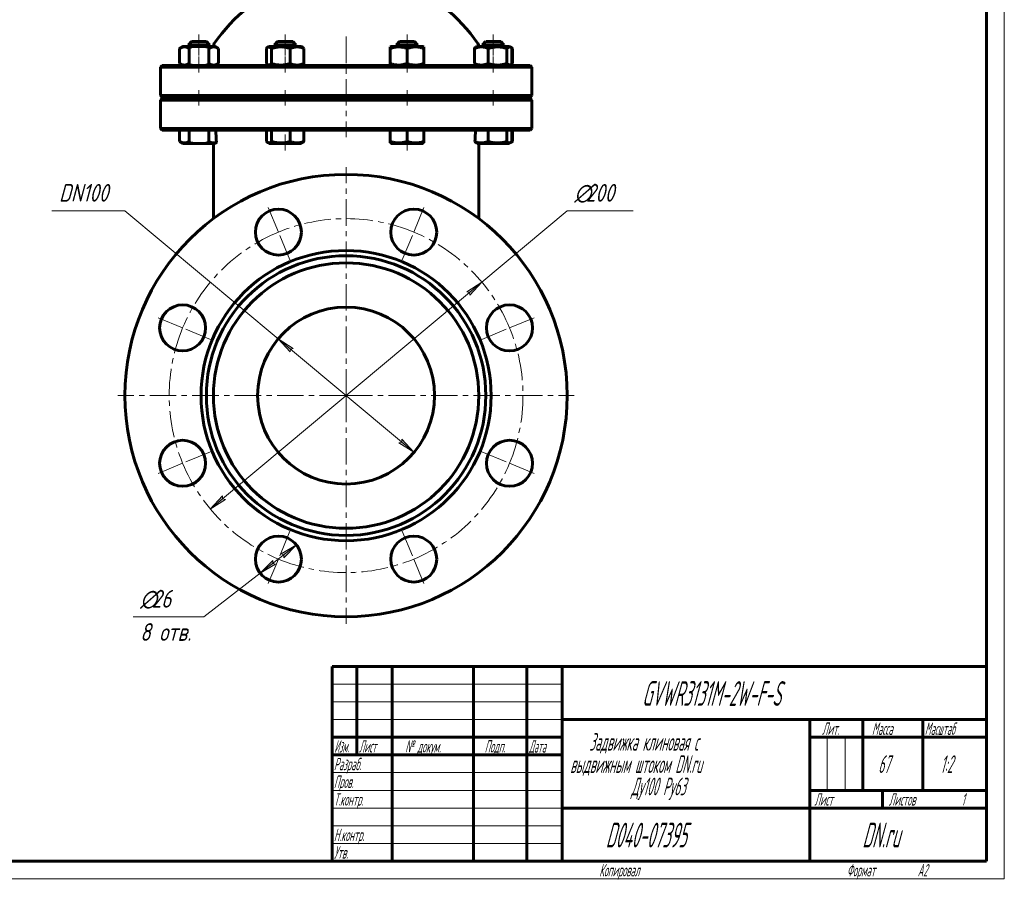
# Model space of a CAD drawing. Header units: millimetres. Extents: x 0 to 594, y 0 to 420.
# Tile 7 of 8: x 316 to 594, y 0 to 243. Entities that reach past the tile are written whole.
import ezdxf

# ---------------------------------------------------------------- set-up
doc = ezdxf.new("R2010")
doc.units = ezdxf.units.MM
for name, pattern in [('K5LT-1', [0]), ('K5LT_AXLED', [12, 7.5, -1.5, 1.5, -1.5]), ('K5LT_BASIC', [0]), ('K5LT_THIN', [0])]:
    doc.linetypes.add(name, pattern=pattern)
doc.layers.add('Системный слой', color=7, linetype='Continuous')
doc.layers.add('Системный слой (1)', color=251, linetype='Continuous', true_color=0x6c6c6c)
doc.styles.add('KDIMTEXTSTYLE', font='GOST_AU.SHX', dxfattribs={"width": 0.96, "oblique": 15, "height": 5})
doc.styles.add('KTEXTSTYLE', font='GOST_AU.SHX', dxfattribs={"width": 0.56, "height": 5})
doc.dimstyles.new('KDIMSTYLE (0.50)', dxfattribs={"dimtxt": 5, "dimasz": 1, "dimexe": 2, "dimexo": 0, "dimgap": 1, "dimtad": 1, "dimlfac": 2, "dimtxsty": 'KDIMTEXTSTYLE', "dimsah": 1, "dimcen": 0, "dimdle": 1, "dimadec": 0, "dimazin": 0, "dimtfac": 0.667, "dimtmove": 0, "dimatfit": 3, "dimfxl": 1, "dimtvp": 1, "dimtolj": 1, "dimtzin": 0, "dimarcsym": 0})

# ---------------------------------------------------------------- blocks, each defined once
blk = doc.blocks.new('U37')
at = {"layer": 'Системный слой (1)', "color": 143, "linetype": 'K5LT_BASIC', "lineweight": 60, "true_color": 0x33acca}
for p, q in [((453.41, 230.34), (453.75, 230.04)), ((453.75, 230.04), (454.1, 229.92)), ((454.1, 229.92), (454.45, 230.02)), ((454.45, 230.02), (454.58, 230.1)), ((454.58, 230.1), (454.71, 230.21)), ((454.71, 230.21), (454.83, 230.34))]:
    blk.add_line(p, q, dxfattribs=at)
blk = doc.blocks.new('U38')
at = {"layer": 'Системный слой (1)', "color": 143, "linetype": 'K5LT_BASIC', "lineweight": 60, "true_color": 0x33acca}
for p, q in [((453.63, 234.83), (453.41, 234.62)), ((453.97, 235.03), (453.63, 234.83)), ((454.32, 235.01), (453.97, 235.03)), ((454.45, 234.95), (454.32, 235.01)), ((454.58, 234.86), (454.45, 234.95)), ((454.71, 234.75), (454.58, 234.86)), ((454.83, 234.62), (454.71, 234.75))]:
    blk.add_line(p, q, dxfattribs=at)
blk = doc.blocks.new('U39')
at = {"layer": 'Системный слой (1)', "color": 143, "linetype": 'K5LT_BASIC', "lineweight": 60, "true_color": 0x33acca}
for p, q in [((454.45, 208.02), (454.05, 207.78)), ((455.02, 208.34), (454.45, 208.02))]:
    blk.add_line(p, q, dxfattribs=at)
blk = doc.blocks.new('U40')
at = {"layer": 'Системный слой (1)', "color": 143, "linetype": 'K5LT_BASIC', "lineweight": 60, "true_color": 0x33acca}
for p, q in [((454.63, 208.14), (454.76, 208.21)), ((454.76, 208.21), (454.89, 208.27)), ((454.89, 208.27), (455.02, 208.34))]:
    blk.add_line(p, q, dxfattribs=at)
blk = doc.blocks.new('U43')
at = {"layer": 'Системный слой (1)', "color": 143, "linetype": 'K5LT_BASIC', "lineweight": 60, "true_color": 0x33acca}
for p, q in [((446.53, 235.66), (447.41, 235.66)), ((447.41, 235.66), (452.53, 235.66))]:
    blk.add_line(p, q, dxfattribs=at)
blk = doc.blocks.new('U44')
at = {"layer": 'Системный слой (1)', "color": 143, "linetype": 'K5LT_BASIC', "lineweight": 60, "true_color": 0x33acca}
for p, q in [((453.41, 208.34), (453.75, 208.04)), ((453.75, 208.04), (454.1, 207.92)), ((454.1, 207.92), (454.45, 208.02)), ((454.45, 208.02), (454.58, 208.1)), ((454.58, 208.1), (454.71, 208.21)), ((454.71, 208.21), (454.83, 208.34))]:
    blk.add_line(p, q, dxfattribs=at)
blk = doc.blocks.new('U45')
at = {"layer": 'Системный слой (1)', "color": 143, "linetype": 'K5LT_BASIC', "lineweight": 60, "true_color": 0x33acca}
for p, q in [((447.41, 236.53), (448.03, 236.53)), ((448.03, 236.53), (451.66, 236.53))]:
    blk.add_line(p, q, dxfattribs=at)
blk = doc.blocks.new('U46')
at = {"layer": 'Системный слой (1)', "color": 143, "linetype": 'K5LT_BASIC', "lineweight": 60, "true_color": 0x33acca}
for p, q in [((454.63, 230.14), (454.76, 230.21)), ((454.76, 230.21), (454.89, 230.27)), ((454.89, 230.27), (455.02, 230.34))]:
    blk.add_line(p, q, dxfattribs=at)
blk = doc.blocks.new('U47')
at = {"layer": 'Системный слой (1)', "color": 143, "linetype": 'K5LT_BASIC', "lineweight": 60, "true_color": 0x33acca}
for p, q in [((454.45, 234.95), (454.05, 235.18)), ((455.02, 234.62), (454.45, 234.95))]:
    blk.add_line(p, q, dxfattribs=at)
blk = doc.blocks.new('U48')
at = {"layer": 'Системный слой (1)', "color": 143, "linetype": 'K5LT_BASIC', "lineweight": 60, "true_color": 0x33acca}
for p, q in [((454.05, 229.78), (454.45, 230.02)), ((454.45, 230.02), (455.02, 230.34))]:
    blk.add_line(p, q, dxfattribs=at)
blk = doc.blocks.new('U49')
at = {"layer": 'Системный слой (1)', "color": 143, "linetype": 'K5LT_BASIC', "lineweight": 60, "true_color": 0x33acca}
for p, q in [((454.76, 234.76), (454.63, 234.82)), ((454.89, 234.69), (454.76, 234.76)), ((455.02, 234.62), (454.89, 234.69))]:
    blk.add_line(p, q, dxfattribs=at)
blk = doc.blocks.new('U50')
at = {"layer": 'Системный слой (1)', "color": 143, "linetype": 'K5LT_BASIC', "lineweight": 60, "true_color": 0x33acca}
for p, q in [((420.67, 207.78), (425.18, 207.78)), ((425.18, 207.78), (429.69, 207.78))]:
    blk.add_line(p, q, dxfattribs=at)
blk = doc.blocks.new('U51')
at = {"layer": 'Системный слой (1)', "color": 143, "linetype": 'K5LT_BASIC', "lineweight": 60, "true_color": 0x33acca}
for p, q in [((385.44, 230.34), (385.57, 230.21)), ((385.57, 230.21), (385.69, 230.1)), ((385.69, 230.1), (385.82, 230.02)), ((385.82, 230.02), (385.95, 229.96)), ((385.95, 229.96), (386.3, 229.94)), ((386.3, 229.94), (386.64, 230.13)), ((386.64, 230.13), (386.86, 230.34))]:
    blk.add_line(p, q, dxfattribs=at)
blk = doc.blocks.new('U52')
at = {"layer": 'Системный слой (1)', "color": 143, "linetype": 'K5LT_BASIC', "lineweight": 60, "true_color": 0x33acca}
for p, q in [((385.57, 234.75), (385.44, 234.62)), ((385.69, 234.86), (385.57, 234.75)), ((385.82, 234.95), (385.69, 234.86)), ((386.17, 235.04), (385.82, 234.95)), ((386.52, 234.92), (386.17, 235.04)), ((386.86, 234.62), (386.52, 234.92))]:
    blk.add_line(p, q, dxfattribs=at)
blk = doc.blocks.new('U53')
at = {"layer": 'Системный слой (1)', "color": 143, "linetype": 'K5LT_BASIC', "lineweight": 60, "true_color": 0x33acca}
for p, q in [((385.44, 208.34), (385.57, 208.21)), ((385.57, 208.21), (385.69, 208.1)), ((385.69, 208.1), (385.82, 208.02)), ((385.82, 208.02), (385.95, 207.96)), ((385.95, 207.96), (386.3, 207.94)), ((386.3, 207.94), (386.64, 208.13)), ((386.64, 208.13), (386.86, 208.34))]:
    blk.add_line(p, q, dxfattribs=at)
blk = doc.blocks.new('U54')
at = {"layer": 'Системный слой (1)', "color": 143, "linetype": 'K5LT_BASIC', "lineweight": 60, "true_color": 0x33acca}
for p, q in [((386.23, 207.78), (387.55, 207.78)), ((387.55, 207.78), (395.25, 207.78))]:
    blk.add_line(p, q, dxfattribs=at)
blk = doc.blocks.new('U55')
at = {"layer": 'Системный слой (1)', "color": 143, "linetype": 'K5LT_BASIC', "lineweight": 60, "true_color": 0x33acca}
for start, end in [(109.917, 145.8521), (34.1479, 70.083)]:
    blk.add_arc((407.96, 210.72), 45, start, end, dxfattribs=at)
blk = doc.blocks.new('U57')
at = {"layer": 'Системный слой (1)', "color": 30, "linetype": 'K5LT_AXLED', "lineweight": 18, "true_color": 0xff8000}
for q in [(407.96, 201.03), (343.46, 136.53), (472.46, 136.53), (407.96, 72.03)]:
    blk.add_line((407.96, 136.53), q, dxfattribs=at)
blk = doc.blocks.new('U59')
at = {"layer": 'Системный слой (1)', "color": 30, "linetype": 'K5LT_AXLED', "lineweight": 18, "true_color": 0xff8000}
for p, q in [((388.82, 182.73), (385.57, 190.58)), ((427.09, 182.73), (430.35, 190.58)), ((392.08, 174.87), (388.82, 182.73)), ((423.84, 174.87), (427.09, 182.73)), ((361.76, 155.67), (353.91, 158.92)), ((454.15, 155.67), (462.01, 158.92)), ((369.62, 152.41), (361.76, 155.67)), ((446.3, 152.41), (454.15, 155.67)), ((369.62, 120.65), (361.76, 117.4)), ((446.3, 120.65), (454.15, 117.4)), ((361.76, 117.4), (353.91, 114.14)), ((454.15, 117.4), (462.01, 114.14)), ((392.08, 98.19), (388.82, 90.34)), ((423.84, 98.19), (427.09, 90.34)), ((388.82, 90.34), (385.57, 82.48)), ((427.09, 90.34), (430.35, 82.48))]:
    blk.add_line(p, q, dxfattribs=at)
for start, end in [(67.5, 112.5), (112.5, 157.5), (22.5, 67.5), (157.5, 202.5), (337.5, 22.5), (202.5, 247.5), (292.5, 337.5), (247.5, 292.5)]:
    blk.add_arc((407.96, 136.53), 50, start, end, dxfattribs=at)
blk = doc.blocks.new('D9')
at = {"layer": 'Системный слой (1)'}
for points in [[(442.92, 164.87), (446.33, 168.58), (442.08, 165.88), (442.88, 165.7)], [(369.58, 104.48), (373.84, 107.18), (373.04, 107.37), (373, 108.19)]]:
    blk.add_hatch(color=7, dxfattribs=at).paths.add_polyline_path(points)
at = {"layer": 'Системный слой (1)', "color": 7, "linetype": 'K5LT_THIN', "lineweight": 18, "true_color": 0xffffff}
for p, q in [((446.33, 168.58), (470.46, 188.73)), ((369.58, 104.48), (446.33, 168.58)), ((442.08, 165.88), (446.33, 168.58)), ((446.33, 168.58), (442.92, 164.87)), ((442.88, 165.7), (442.08, 165.88)), ((442.92, 164.87), (442.88, 165.7)), ((369.58, 104.48), (373, 108.19)), ((373.84, 107.18), (369.58, 104.48)), ((373, 108.19), (373.04, 107.37)), ((373.04, 107.37), (373.84, 107.18))]:
    blk.add_line(p, q, dxfattribs=at)
blk.add_wipeout([(472.46, 189.73), (472.46, 197.11), (486.52, 197.11), (486.52, 189.73)]).dxf.layer = 'Системный слой (1)'
blk.add_line((470.46, 188.73), (489.11, 188.73), dxfattribs=at)
at = {"layer": 'Системный слой (1)', "color": 7, "char_height": 5, "attachment_point": 1, "style": 'KTEXTSTYLE'}
for s, insert in [('\\H5.0;\\W1.000;\\Q15;\\Q15;\\W0.960;∅', (472.46, 196.32)), ('\\H5.0;\\W1.000;\\Q15;\\Q15;\\W0.960;200', (475.77, 196.32))]:
    blk.add_mtext(s, dxfattribs=dict(at, insert=insert))
blk = doc.blocks.new('KDIMARROW_01')
at = {"layer": 'Системный слой'}
blk.add_hatch(color=0, dxfattribs=at).paths.add_polyline_path([(-5, -0.66), (0, 0), (-5, 0.66), (-4.5, 0)])
at = {"layer": 'Системный слой', "color": 0, "linetype": 'K5LT_THIN', "lineweight": 18}
for p, q in [((-4.5, 0), (-5, 0.66)), ((-5, 0.66), (0, 0)), ((0, 0), (-5, -0.66)), ((-5, -0.66), (-4.5, 0))]:
    blk.add_line(p, q, dxfattribs=at)
at = {"layer": 'Системный слой (1)', "color": 0, "linetype": 'K5LT_THIN', "lineweight": 18}
blk.add_line((193.61, 136.53), (193.11, 136.53), dxfattribs=at)
blk = doc.blocks.new('D10')
at = {"layer": 'Системный слой (1)'}
for points in [[(390.41, 90.74), (393.96, 94.32), (389.61, 91.78), (390.41, 91.56)], [(383.69, 86.36), (388.04, 88.9), (387.24, 89.11), (387.24, 89.94)]]:
    blk.add_hatch(color=7, dxfattribs=at).paths.add_polyline_path(points)
at = {"layer": 'Системный слой (1)', "color": 7, "linetype": 'K5LT_THIN', "lineweight": 18, "true_color": 0xffffff}
for p, q in [((393.96, 94.32), (383.69, 86.36)), ((389.61, 91.78), (393.96, 94.32)), ((393.96, 94.32), (390.41, 90.74)), ((383.69, 86.36), (387.24, 89.94)), ((387.24, 89.94), (387.24, 89.11)), ((387.24, 89.11), (388.04, 88.9)), ((390.41, 91.56), (389.61, 91.78)), ((390.41, 90.74), (390.41, 91.56)), ((383.69, 86.36), (367.77, 74.03)), ((388.04, 88.9), (383.69, 86.36))]:
    blk.add_line(p, q, dxfattribs=at)
blk.add_wipeout([(349.76, 65.65), (349.76, 82.41), (365.13, 82.41), (365.13, 65.65)]).dxf.layer = 'Системный слой (1)'
blk.add_line((367.77, 74.03), (347.76, 74.03), dxfattribs=at)
at = {"layer": 'Системный слой (1)', "color": 7, "char_height": 5, "attachment_point": 1, "style": 'KTEXTSTYLE'}
for s, insert in [('\\H5.0;\\W1.000;\\Q15;\\Q15;\\W0.960;∅', (349.76, 81.62)), ('\\H5.0;\\W1.000;\\Q15;\\Q15;\\W0.960;26', (353.07, 81.62)), ('\\H5.0;\\W1.000;\\Q15;\\Q15;\\W0.960;8 отв.', (349.76, 72.24))]:
    blk.add_mtext(s, dxfattribs=dict(at, insert=insert))
blk = doc.blocks.new('D11')
at = {"layer": 'Системный слой (1)'}
for points in [[(393.03, 149.86), (388.77, 152.56), (392.19, 148.85), (392.22, 149.67)], [(427.15, 120.51), (423.73, 124.22), (423.69, 123.39), (422.89, 123.21)]]:
    blk.add_hatch(color=7, dxfattribs=at).paths.add_polyline_path(points)
at = {"layer": 'Системный слой (1)', "color": 7, "linetype": 'K5LT_THIN', "lineweight": 18, "true_color": 0xffffff}
for p, q in [((388.77, 152.56), (345.46, 188.73)), ((388.77, 152.56), (393.03, 149.86)), ((392.19, 148.85), (388.77, 152.56)), ((427.15, 120.51), (388.77, 152.56)), ((392.22, 149.67), (392.19, 148.85)), ((393.03, 149.86), (392.22, 149.67)), ((422.89, 123.21), (423.69, 123.39)), ((427.15, 120.51), (422.89, 123.21)), ((423.69, 123.39), (423.73, 124.22)), ((423.73, 124.22), (427.15, 120.51))]:
    blk.add_line(p, q, dxfattribs=at)
blk.add_wipeout([(326.82, 189.73), (326.82, 197.11), (342.79, 197.11), (342.79, 189.73)]).dxf.layer = 'Системный слой (1)'
blk.add_line((345.46, 188.73), (324.82, 188.73), dxfattribs=at)
at = {"layer": 'Системный слой (1)', "color": 7, "insert": (326.82, 196.32), "char_height": 5, "attachment_point": 1, "style": 'KTEXTSTYLE'}
blk.add_mtext('\\H5.0;\\W1.000;\\Q15;\\Q15;\\W0.960;DN100', dxfattribs=at)
blk = doc.blocks.new('U60')
at = {"color": 7, "linetype": 'K5LT_THIN', "lineweight": 18, "true_color": 0xffffff}
for p, q in [((594, 420), (594, 0)), ((404, 55), (469, 55)), ((404, 50), (469, 50)), ((404, 45), (469, 45)), ((543.96, 25), (543.96, 40)), ((548.98, 25), (548.98, 40)), ((404, 30), (469, 30)), ((404, 25), (469, 25)), ((404, 20), (469, 20)), ((404, 15), (469, 15)), ((404, 10), (469, 10)), ((594, 0), (0, 0))]:
    blk.add_line(p, q, dxfattribs=at)
at = {"color": 143, "linetype": 'K5LT_BASIC', "lineweight": 60, "true_color": 0x33acca}
for p, q in [((589, 415), (589, 5)), ((404, 60), (589, 60)), ((404, 5), (404, 60)), ((411, 35), (411, 60)), ((421, 5), (421, 60)), ((444, 5), (444, 60)), ((459, 5), (459, 60)), ((469, 5), (469, 60)), ((469, 45), (589, 45)), ((539, 5), (539, 45)), ((554, 25), (554, 45)), ((571, 25), (571, 45)), ((404, 40), (469, 40)), ((539, 40), (554, 40)), ((554, 40), (589, 40)), ((404, 35), (469, 35)), ((539, 25), (589, 25)), ((559.57, 20), (559.57, 25)), ((469, 20), (539, 20)), ((539, 20), (589, 20)), ((589, 5), (20, 5))]:
    blk.add_line(p, q, dxfattribs=at)
at = {"color": 7, "attachment_point": 1, "style": 'KTEXTSTYLE'}
for s, insert, char_height in [('\\H5.0;\\W1.000;\\Q15;\\Q15;\\W0.560;\\H7.00;GVWR3131M-2W-F-S', (491.61, 55.86), 7), ('\\H5.0;\\W1.000;\\Q15;\\Q15;\\W0.540;\\H3.50;Масштаб', (571.52, 44.18), 3.5), ('\\H5.0;\\W1.000;\\Q15;\\Q15;\\W0.560;\\H3.50;Лит.', (542.47, 44.18), 3.5), ('\\H5.0;\\W1.000;\\Q15;\\Q15;\\W0.560;\\H3.50;Масса', (556.58, 44.18), 3.5), ('\\H5.0;\\W1.000;\\Q15;\\Q15;\\W0.458;\\H3.50;Изм.', (404.62, 39.18), 3.5), ('\\H5.0;\\W1.000;\\Q15;\\Q15;\\W0.467;\\H3.50;Лист', (411.61, 39.18), 3.5), ('\\H5.0;\\W1.000;\\Q15;\\Q15;\\W0.560;\\H3.50;№ докум.', (424.63, 39.18), 3.5), ('\\H5.0;\\W1.000;\\Q15;\\Q15;\\W0.560;\\H3.50;Подп.', (447.1, 39.18), 3.5), ('\\H5.0;\\W1.000;\\Q15;\\Q15;\\W0.467;\\H3.50;Дата', (459.61, 39.18), 3.5), ('\\H5.0;\\W1.000;\\Q15;\\Q15;\\W0.560;Задвижка клиновая с', (476.7, 41.21), 5), ('\\H5.0;\\W1.000;\\Q15;\\Q15;\\W0.560;\\H3.50;Разраб.', (404.5, 34.18), 3.5), ('\\H5.0;\\W1.000;\\Q15;\\Q15;\\W0.560;выдвижным штоком DN.ru', (471.27, 34.9), 5), ('\\H5.0;\\W1.000;\\Q15;\\Q15;\\W0.560;67', (558.35, 34.9), 5), ('\\H5.0;\\W1.000;\\Q15;\\Q15;\\W0.560;{\\c16737820;1:2}', (575.92, 34.9), 5), ('\\H5.0;\\W1.000;\\Q15;\\Q15;\\W0.560;\\H3.50;Пров.', (404.5, 29.18), 3.5), ('\\H5.0;\\W1.000;\\Q15;\\Q15;\\W0.560;Ду100 Ру63', (488.54, 28.59), 5), ('\\H5.0;\\W1.000;\\Q15;\\Q15;\\W0.560;\\H3.50;Т.контр.', (404.5, 24.18), 3.5), ('\\H5.0;\\W1.000;\\Q15;\\Q15;\\W0.560;\\H3.50;Лист', (540.32, 24.18), 3.5), ('\\H5.0;\\W1.000;\\Q15;\\Q15;\\W0.560;\\H3.50;Листов', (561.36, 24.18), 3.5), ('\\H5.0;\\W1.000;\\Q15;\\Q15;\\W0.560;\\H3.50;1', (581.91, 24.18), 3.5), ('\\H5.0;\\W1.000;\\Q15;\\Q15;\\W0.560;\\H3.50;Н.контр.', (404.5, 14.18), 3.5), ('\\H5.0;\\W1.000;\\Q15;\\Q15;\\W0.560;\\H7.00;D040-07395', (481.33, 15.86), 7), ('\\H5.0;\\W1.000;\\Q15;\\Q15;\\W0.560;\\H7.00;DN.ru', (553.84, 15.86), 7), ('\\H5.0;\\W1.000;\\Q15;\\Q15;\\W0.560;\\H3.50;Утв.', (404.5, 9.18), 3.5), ('\\H5.0;\\W1.000;\\Q15;\\Q15;\\W0.560;\\H3.50;Копировал', (479.5, 4.18), 3.5), ('\\H5.0;\\W1.000;\\Q15;\\Q15;\\W0.560;\\H3.50;Формат', (549.5, 4.18), 3.5), ('\\H5.0;\\W1.000;\\Q15;\\Q15;\\W0.560;\\H3.50;A2', (569.5, 4.18), 3.5)]:
    blk.add_mtext(s, dxfattribs=dict(at, insert=insert, char_height=char_height))

msp = doc.modelspace()

# ---------------------------------------------------------------- linework, layer by layer
at = {"layer": 'Системный слой (1)', "color": 30, "linetype": 'K5LT_AXLED', "lineweight": 18, "true_color": 0xff8000}
for p, q in [((366.384, 232.6204), (366.384, 238.5317)), ((390.7378, 238.5317), (390.7378, 232.6204)), ((407.9586, 237.9776), (407.9586, 209.5317)), ((425.1793, 238.5317), (425.1793, 232.6204)), ((449.5331, 232.6204), (449.5331, 238.5317)), ((366.384, 227.7817), (366.384, 232.3431)), ((390.7378, 232.3431), (390.7378, 227.7817)), ((425.1793, 232.3431), (425.1793, 227.7817)), ((449.5331, 227.7817), (449.5331, 232.3431)), ((366.384, 218.5317), (366.384, 222.7817)), ((390.7378, 222.7817), (390.7378, 218.5317)), ((425.1793, 222.7817), (425.1793, 218.5317)), ((449.5331, 218.5317), (449.5331, 222.7817)), ((390.7378, 210.3431), (390.7378, 205.7817)), ((425.1793, 210.3431), (425.1793, 205.7817))]:
    msp.add_line(p, q, dxfattribs=at)
at = {"layer": 'Системный слой (1)', "color": 143, "linetype": 'K5LT_BASIC', "lineweight": 60, "true_color": 0x33acca}
for p, q in [((360.8991, 234.6204), (361.8715, 235.1817)), ((360.8991, 230.3431), (360.8991, 234.6204)), ((361.4664, 234.9479), (361.8715, 235.1817)), ((361.4664, 234.9479), (361.4664, 234.9479)), ((370.8965, 235.1817), (361.8715, 235.1817)), ((363.384, 235.6567), (364.259, 236.5317)), ((363.384, 235.6567), (369.384, 235.6567)), ((363.384, 235.1817), (363.384, 235.6567)), ((363.6416, 230.3431), (363.6416, 234.6204)), ((364.259, 236.5317), (368.509, 236.5317)), ((369.384, 235.6567), (368.509, 236.5317)), ((369.1264, 230.3431), (369.1264, 234.6204)), ((369.384, 235.1817), (369.384, 235.6567)), ((371.8688, 234.6204), (370.8965, 235.1817)), ((371.8688, 230.3431), (371.8688, 234.6204)), ((385.4399, 230.3431), (385.4399, 234.6204)), ((385.8202, 234.9479), (386.2253, 235.1817)), ((395.2503, 235.1817), (386.2253, 235.1817)), ((386.8594, 230.3431), (386.8594, 234.6204)), ((387.7378, 235.6567), (388.6128, 236.5317)), ((387.7378, 235.6567), (393.7378, 235.6567)), ((387.7378, 235.1817), (387.7378, 235.6567)), ((388.6128, 236.5317), (392.8628, 236.5317)), ((392.1574, 230.3431), (392.1574, 234.6204)), ((393.7378, 235.6567), (392.8628, 236.5317)), ((393.7378, 235.1817), (393.7378, 235.6567)), ((395.6554, 234.9479), (395.2503, 235.1817)), ((396.0357, 230.3431), (396.0357, 234.6204)), ((420.4293, 235.0446), (420.6668, 235.1817)), ((420.4293, 234.6204), (420.4293, 235.0446)), ((420.4293, 230.3431), (420.4293, 234.6204)), ((429.6918, 235.1817), (420.6668, 235.1817)), ((422.1793, 235.6567), (423.0543, 236.5317)), ((422.1793, 235.6567), (428.1793, 235.6567)), ((422.1793, 235.1817), (422.1793, 235.6567)), ((423.0543, 236.5317), (427.3043, 236.5317)), ((425.1793, 230.3431), (425.1793, 234.6204)), ((428.1793, 235.6567), (427.3043, 236.5317)), ((428.1793, 235.1817), (428.1793, 235.6567)), ((429.9293, 235.0446), (429.6918, 235.1817)), ((429.9293, 235.0446), (429.9293, 234.6204)), ((429.9293, 230.3431), (429.9293, 234.6204)), ((444.2352, 230.3431), (444.2352, 234.6204)), ((444.6156, 234.9479), (445.0206, 235.1817)), ((454.0456, 235.1817), (445.0206, 235.1817)), ((446.5331, 235.6567), (447.4081, 236.5317)), ((446.5331, 235.1817), (446.5331, 235.6567)), ((448.1136, 230.3431), (448.1136, 234.6204)), ((452.5331, 235.6567), (451.6581, 236.5317)), ((452.5331, 235.1817), (452.5331, 235.6567)), ((453.4115, 230.3431), (453.4115, 234.6204)), ((454.4507, 234.9479), (454.0456, 235.1817)), ((454.8311, 230.3431), (454.8311, 234.6204)), ((455.018, 230.3431), (455.018, 234.6204)), ((355.9586, 229.7817), (355.4586, 229.2817)), ((355.4586, 229.2817), (460.4586, 229.2817)), ((355.4586, 221.2817), (355.4586, 229.2817)), ((459.9586, 229.7817), (355.9586, 229.7817)), ((361.8715, 229.7817), (360.8991, 230.3431)), ((361.4664, 230.0156), (361.4663, 230.0157)), ((361.8715, 229.7817), (361.4664, 230.0156)), ((370.8965, 229.7817), (371.8688, 230.3431)), ((386.2253, 229.7817), (385.8202, 230.0156)), ((395.2503, 229.7817), (395.6554, 230.0156)), ((420.4293, 229.9189), (420.4293, 230.3431)), ((420.6668, 229.7817), (420.4293, 229.9189)), ((429.6918, 229.7817), (429.9293, 229.9189)), ((429.9293, 230.3431), (429.9293, 229.9189)), ((445.0206, 229.7817), (444.6156, 230.0156)), ((454.0456, 229.7817), (454.4507, 230.0156)), ((459.9586, 229.7817), (460.4586, 229.2817)), ((460.4586, 221.2817), (460.4586, 229.2817)), ((460.4586, 221.2817), (355.4586, 221.2817)), ((355.9586, 220.7817), (355.4586, 221.2817)), ((355.9586, 220.5317), (355.4586, 220.0317)), ((355.4586, 220.0317), (460.4586, 220.0317)), ((355.4586, 212.0317), (355.4586, 220.0317)), ((355.9586, 220.7817), (459.9586, 220.7817)), ((459.9586, 220.5317), (355.9586, 220.5317)), ((363.384, 220.5317), (363.384, 220.7817)), ((369.384, 220.5317), (369.384, 220.7817)), ((370.4586, 220.5317), (370.4586, 220.7817)), ((387.7378, 220.5317), (387.7378, 220.7817)), ((393.7378, 220.5317), (393.7378, 220.7817)), ((422.1793, 220.5317), (422.1793, 220.7817)), ((428.1793, 220.5317), (428.1793, 220.7817)), ((445.4586, 220.5317), (445.4586, 220.7817)), ((446.5331, 220.5317), (446.5331, 220.7817)), ((452.5331, 220.5317), (452.5331, 220.7817)), ((459.9586, 220.7817), (460.4586, 221.2817)), ((459.9586, 220.5317), (460.4586, 220.0317)), ((460.4586, 212.0317), (460.4586, 220.0317)), ((460.4586, 212.0317), (355.4586, 212.0317)), ((355.9586, 211.5317), (355.4586, 212.0317)), ((355.9586, 211.5317), (459.9586, 211.5317)), ((360.8991, 211.5317), (360.8991, 208.3431)), ((363.6416, 211.5317), (363.6416, 208.3431)), ((369.1264, 211.5317), (369.1264, 208.3431)), ((385.4399, 211.5317), (385.4399, 208.3431)), ((386.8594, 211.5317), (386.8594, 208.3431)), ((392.1574, 211.5317), (392.1574, 208.3431)), ((396.0357, 211.5317), (396.0357, 208.3431)), ((420.4293, 211.5317), (420.4293, 208.3431)), ((425.1793, 211.5317), (425.1793, 208.3431)), ((429.9293, 211.5317), (429.9293, 208.3431)), ((448.1136, 211.5317), (448.1136, 208.3431)), ((453.4115, 211.5317), (453.4115, 208.3431)), ((454.8311, 211.5317), (454.8311, 208.3431)), ((455.018, 211.5317), (455.018, 208.3431)), ((459.9586, 211.5317), (460.4586, 212.0317)), ((360.8991, 208.3431), (361.8715, 207.7817)), ((361.4664, 208.0156), (361.8715, 207.7817)), ((361.8715, 207.7817), (370.8965, 207.7817)), ((370.4586, 199.3448), (370.4586, 207.7817)), ((370.9742, 207.8266), (370.8965, 207.7817)), ((385.8202, 208.0156), (386.2253, 207.7817)), ((395.6554, 208.0156), (395.2503, 207.7817)), ((420.4293, 207.9189), (420.4293, 208.3431)), ((420.4293, 207.9189), (420.6668, 207.7817)), ((429.9293, 207.9189), (429.6918, 207.7817)), ((429.9293, 208.3431), (429.9293, 207.9189)), ((444.9429, 207.8266), (445.0206, 207.7817)), ((445.0206, 207.7817), (454.0456, 207.7817)), ((445.4586, 207.7817), (445.4586, 199.3448)), ((454.4507, 208.0156), (454.0456, 207.7817)), ((370.4586, 186.5317), (370.4586, 199.3448)), ((445.4586, 199.3448), (445.4586, 186.5317))]:
    msp.add_line(p, q, dxfattribs=at)
for centre, radius in [((407.9586, 136.5317), 62.5), ((388.8244, 182.7257), 6.5), ((427.0927, 182.7257), 6.5), ((407.9586, 136.5317), 41), ((407.9586, 136.5317), 39.5), ((407.9586, 136.5317), 37.5), ((361.7646, 155.6659), 6.5), ((407.9586, 136.5317), 25), ((454.1525, 155.6659), 6.5), ((361.7646, 117.3976), 6.5), ((454.1525, 117.3976), 6.5), ((388.8244, 90.3378), 6.5), ((427.0927, 90.3378), 6.5)]:
    msp.add_circle(centre, radius, dxfattribs=at)
for centre, start, end in [((371.9586, 235.1356), 145.851576, 178.238768), ((443.9586, 235.1356), 1.761232, 34.148424)]:
    msp.add_arc(centre, 1.5, start, end, dxfattribs=at)
for centre, major_axis, ratio, start_param, end_param in [((380.4586, 153.5245), (-8.636, 93.8664), 0.05371245, 0.89969799, 0.94569162), ((435.4586, 188.6217), (-7.0711, -66.7457), 0.10594035, -4.40196539, -4.35082107)]:
    msp.add_ellipse(centre, major_axis=major_axis, ratio=ratio, start_param=start_param, end_param=end_param, dxfattribs=at)
for points, knots in [([(363.6416, 234.6204), (363.5208, 234.6901), (363.3224, 234.7934), (363.0557, 234.9018), (362.8484, 234.9674), (362.6616, 235.0102), (362.47, 235.0379), (362.2775, 235.0479), (362.0928, 235.0393), (361.906, 235.0152), (361.7122, 234.9734), (361.4321, 234.8857), (361.1613, 234.7657), (360.9635, 234.6575), (360.8991, 234.6204)], [0, 0, 0, 0, 2.03193949, 3.31163349, 4.3966445, 5.4235888, 6.35058924, 7.49983039, 8.53318741, 9.33577528, 10.52418436, 11.68484669, 13.91500354, 15, 15, 15, 15]), ([(371.8688, 234.6204), (371.748, 234.6901), (371.5496, 234.7934), (371.283, 234.9018), (371.0757, 234.9674), (370.8888, 235.0102), (370.6972, 235.0379), (370.5048, 235.0479), (370.32, 235.0393), (370.1333, 235.0152), (369.9394, 234.9734), (369.6594, 234.8857), (369.3886, 234.7657), (369.1908, 234.6575), (369.1264, 234.6204)], [0, 0, 0, 0, 2.03193949, 3.31163349, 4.3966445, 5.4235888, 6.35058924, 7.49983039, 8.53318741, 9.33577528, 10.52418436, 11.68484669, 13.91500354, 15, 15, 15, 15]), ([(392.1574, 234.6204), (391.9766, 234.6744), (391.7096, 234.7481), (391.2616, 234.8541), (390.8629, 234.9319), (390.494, 234.9838), (390.196, 235.0153), (389.8941, 235.0379), (389.5223, 235.0479), (389.2133, 235.0405), (388.8993, 235.0224), (388.5697, 234.9914), (388.1105, 234.9245), (387.5386, 234.8099), (387.1101, 234.6953), (386.8594, 234.6204)], [0, 0, 0, 0, 1.67981626, 2.46425431, 4.10062144, 5.2997801, 5.78516139, 6.77396186, 7.99981908, 9.10206657, 9.53045066, 10.80659157, 12.05516695, 13.66764409, 16, 16, 16, 16]), ([(396.0357, 234.6204), (395.885, 234.6819), (395.6643, 234.7642), (395.3358, 234.8662), (395.0624, 234.9369), (394.778, 234.9915), (394.5193, 235.0253), (394.2803, 235.0428), (394.0485, 235.0464), (393.8278, 235.0377), (393.5813, 235.0152), (393.3072, 234.9734), (392.9111, 234.8857), (392.5281, 234.7657), (392.2484, 234.6575), (392.1574, 234.6204)], [0, 0, 0, 0, 1.91244871, 2.78068749, 4.10062144, 5.2997801, 6.27754197, 7.2675193, 8.21485807, 9.10206657, 9.9581603, 11.22579665, 12.46383647, 14.84267045, 16, 16, 16, 16]), ([(395.6554, 234.9479), (395.6963, 234.9242), (395.7651, 234.8776), (395.8922, 234.7718), (395.9779, 234.6849), (396.0357, 234.6204)], [0, 0, 0, 0, 1.91250327, 3.22030261, 6, 6, 6, 6]), ([(425.1793, 234.6204), (425.0172, 234.6744), (424.7471, 234.7576), (424.345, 234.8614), (423.9872, 234.9369), (423.688, 234.9838), (423.4208, 235.0153), (423.1501, 235.0379), (422.8167, 235.0479), (422.5397, 235.0405), (422.2582, 235.0224), (421.9627, 234.9914), (421.551, 234.9245), (421.0382, 234.8099), (420.6541, 234.6953), (420.4293, 234.6204)], [0, 0, 0, 0, 1.67981626, 2.78068749, 4.10062144, 5.2997801, 5.78516139, 6.77396186, 7.99981908, 9.10206657, 9.53045066, 10.80659157, 12.05516695, 13.66764409, 16, 16, 16, 16]), ([(429.9293, 234.6204), (429.7672, 234.6744), (429.4971, 234.7576), (429.095, 234.8614), (428.7372, 234.9369), (428.438, 234.9838), (428.1708, 235.0153), (427.9001, 235.0379), (427.5667, 235.0479), (427.2897, 235.0405), (427.0082, 235.0224), (426.7127, 234.9914), (426.301, 234.9245), (425.7882, 234.8099), (425.4041, 234.6953), (425.1793, 234.6204)], [0, 0, 0, 0, 1.67981626, 2.78068749, 4.10062144, 5.2997801, 5.78516139, 6.77396186, 7.99981908, 9.10206657, 9.53045066, 10.80659157, 12.05516695, 13.66764409, 16, 16, 16, 16]), ([(448.1136, 234.6204), (447.9629, 234.6819), (447.7422, 234.7642), (447.4136, 234.8662), (447.1402, 234.9369), (446.8559, 234.9915), (446.5971, 235.0253), (446.3582, 235.0428), (446.1264, 235.0464), (445.9057, 235.0377), (445.6592, 235.0152), (445.385, 234.9734), (444.9889, 234.8857), (444.606, 234.7657), (444.3263, 234.6575), (444.2352, 234.6204)], [0, 0, 0, 0, 1.91244871, 2.78068749, 4.10062144, 5.2997801, 6.27754197, 7.2675193, 8.21485807, 9.10206657, 9.9581603, 11.22579665, 12.46383647, 14.84267045, 16, 16, 16, 16]), ([(444.2352, 234.6204), (444.2751, 234.6649), (444.3435, 234.7363), (444.47, 234.8513), (444.557, 234.9141), (444.6156, 234.9479)], [0, 0, 0, 0, 1.91828185, 3.26766112, 6, 6, 6, 6]), ([(453.4115, 234.6204), (453.2307, 234.6744), (452.9637, 234.7481), (452.5157, 234.8541), (452.117, 234.9319), (451.7481, 234.9838), (451.4501, 235.0153), (451.1482, 235.0379), (450.7764, 235.0479), (450.4674, 235.0405), (450.1534, 235.0224), (449.8238, 234.9914), (449.3647, 234.9245), (448.7927, 234.8099), (448.3642, 234.6953), (448.1136, 234.6204)], [0, 0, 0, 0, 1.67981626, 2.46425431, 4.10062144, 5.2997801, 5.78516139, 6.77396186, 7.99981908, 9.10206657, 9.53045066, 10.80659157, 12.05516695, 13.66764409, 16, 16, 16, 16]), ([(360.8991, 230.3431), (361.0199, 230.2734), (361.2183, 230.1701), (361.485, 230.0616), (361.6923, 229.9961), (361.8791, 229.9533), (362.0707, 229.9255), (362.2632, 229.9155), (362.4479, 229.9242), (362.6347, 229.9482), (362.8285, 229.9901), (363.1086, 230.0777), (363.3794, 230.1977), (363.5772, 230.3059), (363.6416, 230.3431)], [0, 0, 0, 0, 2.03193949, 3.31163349, 4.3966445, 5.4235888, 6.35058924, 7.49983039, 8.53318741, 9.33577528, 10.52418436, 11.68484669, 13.91500354, 15, 15, 15, 15]), ([(369.1264, 230.3431), (369.2471, 230.2734), (369.4456, 230.1701), (369.7122, 230.0616), (369.9195, 229.9961), (370.1064, 229.9533), (370.298, 229.9255), (370.4904, 229.9155), (370.6752, 229.9242), (370.8619, 229.9482), (371.0558, 229.9901), (371.3358, 230.0777), (371.6066, 230.1977), (371.8044, 230.3059), (371.8688, 230.3431)], [0, 0, 0, 0, 2.03193949, 3.31163349, 4.3966445, 5.4235888, 6.35058924, 7.49983039, 8.53318741, 9.33577528, 10.52418436, 11.68484669, 13.91500354, 15, 15, 15, 15]), ([(386.8594, 230.3431), (387.0402, 230.2891), (387.3072, 230.2154), (387.7552, 230.1094), (388.154, 230.0315), (388.5228, 229.9797), (388.8209, 229.9482), (389.1228, 229.9255), (389.4946, 229.9155), (389.8035, 229.923), (390.1176, 229.941), (390.4471, 229.972), (390.9063, 230.039), (391.4782, 230.1536), (391.9067, 230.2682), (392.1574, 230.3431)], [0, 0, 0, 0, 1.67981626, 2.46425431, 4.10062144, 5.2997801, 5.78516139, 6.77396186, 7.99981908, 9.10206657, 9.53045066, 10.80659157, 12.05516695, 13.66764409, 16, 16, 16, 16]), ([(392.1574, 230.3431), (392.3081, 230.2816), (392.5288, 230.1993), (392.8574, 230.0972), (393.1308, 230.0266), (393.4151, 229.972), (393.6738, 229.9382), (393.9128, 229.9207), (394.1446, 229.9171), (394.3653, 229.9258), (394.6118, 229.9482), (394.8859, 229.9901), (395.282, 230.0777), (395.665, 230.1977), (395.9447, 230.3059), (396.0357, 230.3431)], [0, 0, 0, 0, 1.91244871, 2.78068749, 4.10062144, 5.2997801, 6.27754197, 7.2675193, 8.21485807, 9.10206657, 9.9581603, 11.22579665, 12.46383647, 14.84267045, 16, 16, 16, 16]), ([(396.0357, 230.3431), (395.9958, 230.2986), (395.9275, 230.2271), (395.8009, 230.1122), (395.7139, 230.0494), (395.6554, 230.0156)], [0, 0, 0, 0, 1.91828185, 3.26766112, 6, 6, 6, 6]), ([(420.4293, 230.3431), (420.5914, 230.2891), (420.8615, 230.2059), (421.2636, 230.1021), (421.6215, 230.0266), (421.9206, 229.9797), (422.1879, 229.9482), (422.4586, 229.9255), (422.7919, 229.9155), (423.0689, 229.923), (423.3505, 229.941), (423.6459, 229.972), (424.0576, 230.039), (424.5704, 230.1536), (424.9546, 230.2682), (425.1793, 230.3431)], [0, 0, 0, 0, 1.67981626, 2.78068749, 4.10062144, 5.2997801, 5.78516139, 6.77396186, 7.99981908, 9.10206657, 9.53045066, 10.80659157, 12.05516695, 13.66764409, 16, 16, 16, 16]), ([(425.1793, 230.3431), (425.3414, 230.2891), (425.6115, 230.2059), (426.0136, 230.1021), (426.3715, 230.0266), (426.6706, 229.9797), (426.9379, 229.9482), (427.2086, 229.9255), (427.5419, 229.9155), (427.8189, 229.923), (428.1005, 229.941), (428.3959, 229.972), (428.8076, 230.039), (429.3204, 230.1536), (429.7046, 230.2682), (429.9293, 230.3431)], [0, 0, 0, 0, 1.67981626, 2.78068749, 4.10062144, 5.2997801, 5.78516139, 6.77396186, 7.99981908, 9.10206657, 9.53045066, 10.80659157, 12.05516695, 13.66764409, 16, 16, 16, 16]), ([(444.6156, 230.0156), (444.5746, 230.0393), (444.5059, 230.0859), (444.3788, 230.1917), (444.2931, 230.2786), (444.2352, 230.3431)], [0, 0, 0, 0, 1.91250327, 3.22030261, 6, 6, 6, 6]), ([(444.2352, 230.3431), (444.3859, 230.2816), (444.6066, 230.1993), (444.9352, 230.0972), (445.2086, 230.0266), (445.4929, 229.972), (445.7517, 229.9382), (445.9906, 229.9207), (446.2224, 229.9171), (446.4431, 229.9258), (446.6896, 229.9482), (446.9638, 229.9901), (447.3598, 230.0777), (447.7428, 230.1977), (448.0225, 230.3059), (448.1136, 230.3431)], [0, 0, 0, 0, 1.91244871, 2.78068749, 4.10062144, 5.2997801, 6.27754197, 7.2675193, 8.21485807, 9.10206657, 9.9581603, 11.22579665, 12.46383647, 14.84267045, 16, 16, 16, 16]), ([(448.1136, 230.3431), (448.2944, 230.2891), (448.5613, 230.2154), (449.0093, 230.1094), (449.4081, 230.0315), (449.7769, 229.9797), (450.075, 229.9482), (450.3769, 229.9255), (450.7487, 229.9155), (451.0576, 229.923), (451.3717, 229.941), (451.7012, 229.972), (452.1604, 230.039), (452.7323, 230.1536), (453.1608, 230.2682), (453.4115, 230.3431)], [0, 0, 0, 0, 1.67981626, 2.46425431, 4.10062144, 5.2997801, 5.78516139, 6.77396186, 7.99981908, 9.10206657, 9.53045066, 10.80659157, 12.05516695, 13.66764409, 16, 16, 16, 16]), ([(360.8991, 208.3431), (361.0199, 208.2734), (361.2183, 208.1701), (361.485, 208.0616), (361.6923, 207.9961), (361.8791, 207.9533), (362.0707, 207.9255), (362.2632, 207.9155), (362.4479, 207.9242), (362.6347, 207.9482), (362.8285, 207.9901), (363.1086, 208.0777), (363.3794, 208.1977), (363.5772, 208.3059), (363.6416, 208.3431)], [0, 0, 0, 0, 2.03193949, 3.31163349, 4.3966445, 5.4235888, 6.35058924, 7.49983039, 8.53318741, 9.33577528, 10.52418436, 11.68484669, 13.91500354, 15, 15, 15, 15]), ([(369.1264, 208.3431), (369.321, 208.2307), (369.5815, 208.104), (369.8994, 208.0022), (370.0759, 207.9595), (370.2488, 207.9313), (370.4286, 207.9173), (370.6105, 207.9193), (370.791, 207.9371), (370.9885, 207.9736), (371.1633, 208.0223), (371.2785, 208.063), (371.3165, 208.0773)], [0, 0, 0, 0, 3.56595383, 4.71063078, 5.66495366, 6.69271993, 7.76143236, 8.82986804, 9.8939032, 10.94262919, 12.31828665, 13, 13, 13, 13]), ([(371.3165, 208.0773), (371.2394, 208.0125), (371.1206, 207.9188), (371.0138, 207.8495), (370.9742, 207.8266)], [0, 0, 0, 0, 3.05600223, 5, 5, 5, 5]), ([(386.8594, 208.3431), (387.0402, 208.2891), (387.3072, 208.2154), (387.7552, 208.1094), (388.154, 208.0315), (388.5228, 207.9797), (388.8209, 207.9482), (389.1228, 207.9255), (389.4946, 207.9155), (389.8035, 207.923), (390.1176, 207.941), (390.4471, 207.972), (390.9063, 208.039), (391.4782, 208.1536), (391.9067, 208.2682), (392.1574, 208.3431)], [0, 0, 0, 0, 1.67981626, 2.46425431, 4.10062144, 5.2997801, 5.78516139, 6.77396186, 7.99981908, 9.10206657, 9.53045066, 10.80659157, 12.05516695, 13.66764409, 16, 16, 16, 16]), ([(392.1574, 208.3431), (392.3081, 208.2816), (392.5288, 208.1993), (392.8574, 208.0972), (393.1308, 208.0266), (393.4151, 207.972), (393.6738, 207.9382), (393.9128, 207.9207), (394.1446, 207.9171), (394.3653, 207.9258), (394.6118, 207.9482), (394.8859, 207.9901), (395.282, 208.0777), (395.665, 208.1977), (395.9447, 208.3059), (396.0357, 208.3431)], [0, 0, 0, 0, 1.91244871, 2.78068749, 4.10062144, 5.2997801, 6.27754197, 7.2675193, 8.21485807, 9.10206657, 9.9581603, 11.22579665, 12.46383647, 14.84267045, 16, 16, 16, 16]), ([(396.0357, 208.3431), (395.9958, 208.2986), (395.9275, 208.2271), (395.8009, 208.1122), (395.7139, 208.0494), (395.6554, 208.0156)], [0, 0, 0, 0, 1.91828185, 3.26766112, 6, 6, 6, 6]), ([(420.4293, 208.3431), (420.5914, 208.2891), (420.8615, 208.2059), (421.2636, 208.1021), (421.6215, 208.0266), (421.9206, 207.9797), (422.1879, 207.9482), (422.4586, 207.9255), (422.7919, 207.9155), (423.0689, 207.923), (423.3505, 207.941), (423.6459, 207.972), (424.0576, 208.039), (424.5704, 208.1536), (424.9546, 208.2682), (425.1793, 208.3431)], [0, 0, 0, 0, 1.67981626, 2.78068749, 4.10062144, 5.2997801, 5.78516139, 6.77396186, 7.99981908, 9.10206657, 9.53045066, 10.80659157, 12.05516695, 13.66764409, 16, 16, 16, 16]), ([(425.1793, 208.3431), (425.3414, 208.2891), (425.6115, 208.2059), (426.0136, 208.1021), (426.3715, 208.0266), (426.6706, 207.9797), (426.9379, 207.9482), (427.2086, 207.9255), (427.5419, 207.9155), (427.8189, 207.923), (428.1005, 207.941), (428.3959, 207.972), (428.8076, 208.039), (429.3204, 208.1536), (429.7046, 208.2682), (429.9293, 208.3431)], [0, 0, 0, 0, 1.67981626, 2.78068749, 4.10062144, 5.2997801, 5.78516139, 6.77396186, 7.99981908, 9.10206657, 9.53045066, 10.80659157, 12.05516695, 13.66764409, 16, 16, 16, 16]), ([(444.3516, 208.2967), (444.5041, 208.2373), (444.7505, 208.1505), (445.0701, 208.0611), (445.304, 208.0078), (445.4973, 207.9727), (445.6918, 207.9456), (445.9173, 207.9242), (446.1591, 207.9162), (446.3988, 207.9232), (446.6089, 207.9399), (446.8536, 207.9717), (447.1626, 208.0305), (447.5962, 208.1465), (447.9222, 208.265), (448.1136, 208.3431)], [0, 0, 0, 0, 1.98903668, 3.1919338, 4.09736292, 4.96742621, 5.64259058, 6.55549324, 7.80895238, 8.68138713, 9.57020182, 10.45633181, 11.77243815, 13.49032864, 16, 16, 16, 16]), ([(444.3516, 208.2967), (444.4126, 208.241), (444.5047, 208.1586), (444.6342, 208.0484), (444.7483, 207.957), (444.8544, 207.8806), (444.9182, 207.8409), (444.9429, 207.8266)], [0, 0, 0, 0, 2.18361654, 3.39523506, 5.02275243, 6.80826653, 8, 8, 8, 8]), ([(448.1136, 208.3431), (448.2944, 208.2891), (448.5613, 208.2154), (449.0093, 208.1094), (449.4081, 208.0315), (449.7769, 207.9797), (450.075, 207.9482), (450.3769, 207.9255), (450.7487, 207.9155), (451.0576, 207.923), (451.3717, 207.941), (451.7012, 207.972), (452.1604, 208.039), (452.7323, 208.1536), (453.1608, 208.2682), (453.4115, 208.3431)], [0, 0, 0, 0, 1.67981626, 2.46425431, 4.10062144, 5.2997801, 5.78516139, 6.77396186, 7.99981908, 9.10206657, 9.53045066, 10.80659157, 12.05516695, 13.66764409, 16, 16, 16, 16])]:
    msp.add_open_spline(points, degree=3, knots=knots, dxfattribs=at)
at = {"layer": 'Системный слой (1)', "color": 7, "linetype": 'K5LT-1'}
for points in [[(369.1264, 234.6204), (368.9986, 234.6572), (368.6721, 234.7466), (368.0787, 234.8835), (367.4816, 234.9794), (367.0206, 235.0218), (366.764, 235.0366), (366.5978, 235.0423), (366.4584, 235.0445), (366.3085, 235.0449), (366.1204, 235.0414), (365.8945, 235.0311), (365.5702, 235.0075), (365.1005, 234.9527), (364.5654, 234.8553), (364.064, 234.7376), (363.7819, 234.6609), (363.6416, 234.6204)], [(363.6416, 230.3431), (363.7693, 230.3062), (364.0959, 230.2169), (364.6892, 230.0799), (365.2864, 229.9841), (365.7473, 229.9417), (366.0039, 229.9269), (366.1701, 229.9211), (366.3095, 229.9189), (366.4595, 229.9186), (366.6476, 229.922), (366.8734, 229.9324), (367.1977, 229.9559), (367.6674, 230.0107), (368.2025, 230.1081), (368.704, 230.2258), (368.986, 230.3026), (369.1264, 230.3431)], [(363.6416, 208.3431), (363.7693, 208.3062), (364.0959, 208.2169), (364.6892, 208.0799), (365.2864, 207.9841), (365.7473, 207.9417), (366.0039, 207.9269), (366.1701, 207.9211), (366.3095, 207.9189), (366.4595, 207.9186), (366.6476, 207.922), (366.8734, 207.9324), (367.1977, 207.9559), (367.6674, 208.0107), (368.2025, 208.1081), (368.704, 208.2258), (368.986, 208.3026), (369.1264, 208.3431)]]:
    msp.add_open_spline(points, degree=3, knots=[0, 0, 0, 0, 3.15229629, 8.02402693, 14.43035773, 17.47429983, 18.99627089, 20.51824194, 21.40985484, 22.30146773, 24.08469353, 25.86791932, 27.65114512, 31.79250392, 37.07252473, 40.53626237, 44, 44, 44, 44], dxfattribs=at)

# ---------------------------------------------------------------- block references
at = {"layer": 'Системный слой (1)'}
for name in ['U55', 'U52', 'U43', 'U45', 'U38', 'U47', 'U49', 'U51', 'U37', 'U48', 'U46', 'U53', 'U54', 'U50', 'U44', 'U39', 'U40', 'U57', 'U59']:
    msp.add_blockref(name, (0, 0), dxfattribs=at)

# ---------------------------------------------------------------- next in the draw order: dimensions: what is measured, and where the dimension line sits
at = {"layer": 'Системный слой (1)', "color": 7}
dim = msp.add_diameter_dim_2p(p1=(331.2064, 72.4294), p2=(484.7107, 200.6341), dimstyle='KDIMSTYLE (0.50)', override={"dimtih": 1, "dimtoh": 1, "dimpost": '\\H5.0;\\W0.960;\\Q15;<>', "dimblk1": 'KDIMARROW_01', "dimblk2": 'KDIMARROW_01', "dimclrt": 7, "dimtol": 1, "dimtp": 0, "dimtm": 0, "dimtdec": 5, "dimtmove": 1, "dimatfit": 2, "dimtolj": 1}, dxfattribs=at)
dim.commit()
dim.dimension.update_dxf_attribs({"geometry": 'D9', "text_midpoint": (472.4586, 188.7309), "dimtype": 163})

# ---------------------------------------------------------------- next in the draw order: dimensions: what is measured, and where the dimension line sits
dim = msp.add_diameter_dim_2p(p1=(446.3346, 104.4805), p2=(369.5825, 168.5829), dimstyle='KDIMSTYLE (0.50)', override={"dimtih": 1, "dimtoh": 1, "dimpost": '\\H5.0;\\W0.960;\\Q15;<>', "dimblk1": 'KDIMARROW_01', "dimblk2": 'KDIMARROW_01', "dimclrt": 7, "dimtol": 1, "dimtp": 0, "dimtm": 0, "dimtdec": 5, "dimtmove": 1, "dimatfit": 2, "dimtolj": 1}, dxfattribs=at)
dim.commit()
dim.dimension.update_dxf_attribs({"geometry": 'D11', "text_midpoint": (343.4586, 188.7309), "dimtype": 163})
dim = msp.add_diameter_dim_2p(p1=(399.1024, 98.2977), p2=(378.5463, 82.3778), dimstyle='KDIMSTYLE (0.50)', override={"dimtih": 1, "dimtoh": 1, "dimpost": '\\H5.0;\\W0.960;\\Q15;<>\\X\\H5.0;\\W0.960;\\Q15;\\Q15;8 отв.', "dimblk1": 'KDIMARROW_01', "dimblk2": 'KDIMARROW_01', "dimclrt": 7, "dimtol": 1, "dimtp": 0, "dimtm": 0, "dimtdec": 5, "dimtmove": 1, "dimatfit": 2, "dimtolj": 1}, dxfattribs=at)
dim.commit()
dim.dimension.update_dxf_attribs({"geometry": 'D10', "text_midpoint": (365.7698, 74.0317)})

# ---------------------------------------------------------------- next in the draw order: block references
msp.add_blockref('U60', (0, 0))

doc.saveas('drawing.dxf')
